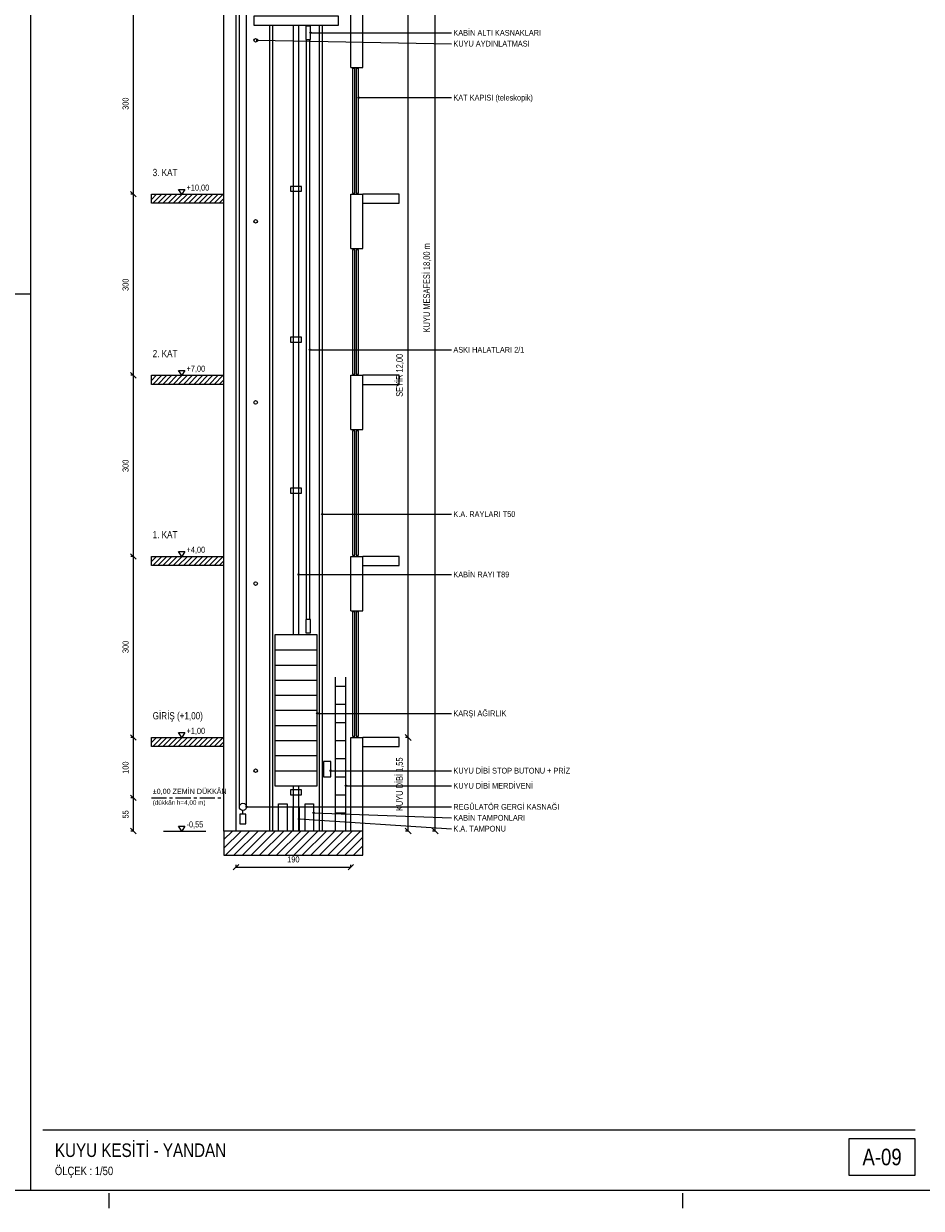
# Model space of a CAD drawing. Header units: centimetres. Extents: x 0 to 15545, y -30 to 2970.
# Tile 17 of 31: x 10408 to 11895, y -30 to 1932. Entities that reach past the tile are written whole.
import ezdxf
from ezdxf.enums import TextEntityAlignment as Align

# ---------------------------------------------------------------- set-up
doc = ezdxf.new("R2010")
doc.units = ezdxf.units.CM
doc.linetypes.add('CENTER', pattern=[40, 25, -5, 5, -5])
for name, color, linetype in [('ASN-ANTET', 4, 'CONTINUOUS'), ('ASN-BASLIK', 5, 'CONTINUOUS'), ('ASN-CERCEVE', 7, 'CONTINUOUS'), ('ASN-DUVAR', 7, 'CONTINUOUS'), ('ASN-EKSEN', 8, 'CENTER'), ('ASN-ELEKTRIK', 3, 'CONTINUOUS'), ('ASN-HALAT', 6, 'CONTINUOUS'), ('ASN-KA', 30, 'CONTINUOUS'), ('ASN-KABIN', 5, 'CONTINUOUS'), ('ASN-KAPI', 3, 'CONTINUOUS'), ('ASN-KOT', 2, 'CONTINUOUS'), ('ASN-MOTOR', 6, 'CONTINUOUS'), ('ASN-OLCU', 3, 'CONTINUOUS'), ('ASN-RAY', 1, 'CONTINUOUS'), ('ASN-TARAMA', 8, 'CONTINUOUS'), ('ASN-YAZI', 4, 'CONTINUOUS'), ('ASN-YUK', 1, 'CONTINUOUS')]:
    doc.layers.add(name, color=color, linetype=linetype)
doc.styles.get("Standard").update_dxf_attribs({"font": 'arial.ttf', "width": 0.8})

msp = doc.modelspace()

# ---------------------------------------------------------------- linework, layer by layer
at = {"layer": 'ASN-ANTET'}
msp.add_line((10440, 100), (11885, 100), dxfattribs=at)
msp.add_lwpolyline([(11775, 25), (11885, 25), (11885, 85), (11775, 85)], close=True, dxfattribs=at)
at = {"layer": 'ASN-CERCEVE'}
for p, q in [((10420, 0), (10420, 2970)), ((7450, 1485), (10420, 1485))]:
    msp.add_line(p, q, dxfattribs=at)
for points in [[(0, 0), (15545, 0), (15545, 2970), (0, 2970)], [(100, 0), (15520, 0), (15520, 2970), (100, 2970)]]:
    msp.add_lwpolyline(points, close=True, dxfattribs=at)
at = {"layer": 'ASN-DUVAR'}
for p, q in [((10740, 595), (10740, 2395)), ((10760, 595), (10760, 2395)), ((10950, 1860), (10950, 1950)), ((10970, 1860), (10970, 1950)), ((10950, 1860), (10970, 1860)), ((10950, 1560), (10950, 1650)), ((10950, 1650), (10970, 1650)), ((10970, 1560), (10970, 1650)), ((10950, 1560), (10970, 1560)), ((10950, 1260), (10950, 1350)), ((10950, 1350), (10970, 1350)), ((10970, 1260), (10970, 1350)), ((10950, 1260), (10970, 1260)), ((10950, 960), (10950, 1050)), ((10950, 1050), (10970, 1050)), ((10970, 960), (10970, 1050)), ((10950, 960), (10970, 960)), ((10950, 595), (10950, 750)), ((10950, 750), (10970, 750)), ((10970, 595), (10970, 750))]:
    msp.add_line(p, q, dxfattribs=at)
for points in [[(10740, 1635), (10620, 1635), (10620, 1650), (10740, 1650)], [(10970, 1635), (11030, 1635), (11030, 1650), (10970, 1650)], [(10740, 1335), (10620, 1335), (10620, 1350), (10740, 1350)], [(10970, 1335), (11030, 1335), (11030, 1350), (10970, 1350)], [(10740, 1035), (10620, 1035), (10620, 1050), (10740, 1050)], [(10970, 1035), (11030, 1035), (11030, 1050), (10970, 1050)], [(10740, 735), (10620, 735), (10620, 750), (10740, 750)], [(10970, 735), (11030, 735), (11030, 750), (10970, 750)]]:
    msp.add_lwpolyline(points, dxfattribs=at)
msp.add_lwpolyline([(10740, 555), (10970, 555), (10970, 595), (10740, 595)], close=True, dxfattribs=at)
at = {"layer": 'ASN-EKSEN'}
for p, q in [((10620, 650), (10735, 650)), ((10550, -30), (10550, -5)), ((11500, -30), (11500, -5))]:
    msp.add_line(p, q, dxfattribs=at)
at = {"layer": 'ASN-ELEKTRIK'}
msp.add_lwpolyline([(10905, 685), (10917, 685), (10917, 710), (10905, 710)], close=True, dxfattribs=at)
at = {"layer": 'ASN-HALAT'}
for p, q in [((10765.5, 635), (10765.5, 2340)), ((10777.5, 635), (10777.5, 2340)), ((10876.5, 945.6), (10876.5, 1906.4)), ((10882.5, 945.6), (10882.5, 1906.4))]:
    msp.add_line(p, q, dxfattribs=at)
at = {"layer": 'ASN-KA'}
for p, q in [((10824.5, 895), (10894.5, 895)), ((10824.5, 870), (10894.5, 870)), ((10824.5, 845), (10894.5, 845)), ((10824.5, 820), (10894.5, 820)), ((10824.5, 795), (10894.5, 795)), ((10824.5, 770), (10894.5, 770)), ((10824.5, 745), (10894.5, 745)), ((10824.5, 720), (10894.5, 720)), ((10824.5, 695), (10894.5, 695))]:
    msp.add_line(p, q, dxfattribs=at)
msp.add_lwpolyline([(10824.5, 670), (10894.5, 670), (10894.5, 920), (10824.5, 920)], close=True, dxfattribs=at)
at = {"layer": 'ASN-KABIN'}
msp.add_lwpolyline([(10789.5, 1930), (10929.5, 1930), (10929.5, 1945), (10789.5, 1945)], close=True, dxfattribs=at)
at = {"layer": 'ASN-KAPI'}
for p, q in [((10925, 595), (10925, 850)), ((10942, 595), (10942, 850)), ((10925, 835), (10942, 835)), ((10925, 805), (10942, 805)), ((10925, 775), (10942, 775)), ((10925, 745), (10942, 745)), ((10925, 715), (10942, 715)), ((10925, 685), (10942, 685)), ((10925, 655), (10942, 655)), ((10925, 625), (10942, 625))]:
    msp.add_line(p, q, dxfattribs=at)
for points in [[(10953, 1652), (10957, 1652), (10957, 1858), (10953, 1858)], [(10959, 1652), (10963, 1652), (10963, 1858), (10959, 1858)], [(10953, 1352), (10957, 1352), (10957, 1558), (10953, 1558)], [(10959, 1352), (10963, 1352), (10963, 1558), (10959, 1558)], [(10953, 1052), (10957, 1052), (10957, 1258), (10953, 1258)], [(10959, 1052), (10963, 1052), (10963, 1258), (10959, 1258)], [(10953, 752), (10957, 752), (10957, 958), (10953, 958)], [(10959, 752), (10963, 752), (10963, 958), (10959, 958)]]:
    msp.add_lwpolyline(points, close=True, dxfattribs=at)
at = {"layer": 'ASN-KOT'}
for p, q in [((10640, 1650), (10710, 1650)), ((10640, 1350), (10710, 1350)), ((10640, 1050), (10710, 1050)), ((10640, 750), (10710, 750)), ((10640, 595), (10710, 595))]:
    msp.add_line(p, q, dxfattribs=at)
for points in [[(10670, 1650), (10665, 1658), (10675, 1658)], [(10670, 1350), (10665, 1358), (10675, 1358)], [(10670, 1050), (10665, 1058), (10675, 1058)], [(10670, 750), (10665, 758), (10675, 758)], [(10670, 595), (10665, 603), (10675, 603)]]:
    msp.add_lwpolyline(points, close=True, dxfattribs=at)
at = {"layer": 'ASN-MOTOR'}
msp.add_line((10771.5, 623), (10771.5, 629), dxfattribs=at)
for points in [[(10875.5, 1906.4), (10883.5, 1906.4), (10883.5, 1928.4), (10875.5, 1928.4)], [(10875.5, 923.6), (10883.5, 923.6), (10883.5, 945.6), (10875.5, 945.6)], [(10766.5, 607), (10776.5, 607), (10776.5, 623), (10766.5, 623)]]:
    msp.add_lwpolyline(points, close=True, dxfattribs=at)
for centre, radius in [((10792.5, 1905), 3), ((10792.5, 1605), 3), ((10792.5, 1305), 3), ((10792.5, 1005), 3), ((10792.5, 695), 3), ((10771.5, 635), 6)]:
    msp.add_circle(centre, radius, dxfattribs=at)
at = {"layer": 'ASN-OLCU'}
for p, q in [((11090, 595), (11090, 2395)), ((10590, 1650), (10590, 1950)), ((11045, 750), (11045, 1950)), ((10594.5, 1645.5), (10585.5, 1654.5)), ((10594.5, 1645.5), (10585.5, 1654.5)), ((10590, 1650), (10586, 1650)), ((10590, 1650), (10586, 1650)), ((10590, 1350), (10590, 1650)), ((10594.5, 1345.5), (10585.5, 1354.5)), ((10594.5, 1345.5), (10585.5, 1354.5)), ((10590, 1350), (10586, 1350)), ((10590, 1350), (10586, 1350)), ((10590, 1050), (10590, 1350)), ((10594.5, 1045.5), (10585.5, 1054.5)), ((10594.5, 1045.5), (10585.5, 1054.5)), ((10590, 1050), (10586, 1050)), ((10590, 1050), (10586, 1050)), ((10590, 750), (10590, 1050)), ((10594.5, 745.5), (10585.5, 754.5)), ((10594.5, 745.5), (10585.5, 754.5)), ((10590, 750), (10586, 750)), ((10590, 750), (10586, 750)), ((10590, 650), (10590, 750)), ((11050, 745.1), (11040, 755)), ((11050, 745.1), (11040, 755)), ((11045, 750), (11040.6, 750)), ((11045, 750), (11040.6, 750)), ((11045, 595), (11045, 750)), ((10594.5, 645.5), (10585.5, 654.5)), ((10594.5, 645.5), (10585.5, 654.5)), ((10590, 650), (10586, 650)), ((10590, 650), (10586, 650)), ((10590, 595), (10590, 650)), ((10594.5, 590.5), (10585.5, 599.5)), ((10590, 595), (10586, 595)), ((11050, 590.1), (11040, 600)), ((11045, 595), (11040.6, 595)), ((11095, 590.1), (11085, 600)), ((11090, 595), (11085.6, 595)), ((10755.5, 530.5), (10764.5, 539.5)), ((10760, 535), (10760, 539)), ((10760, 535), (10950, 535)), ((10945.5, 530.5), (10954.5, 539.5)), ((10950, 535), (10950, 539))]:
    msp.add_line(p, q, dxfattribs=at)
at = {"layer": 'ASN-RAY'}
for p, q in [((10816, 595), (10816, 1930)), ((10821, 595), (10821, 1930)), ((10855, 920), (10855, 1930)), ((10864, 920), (10864, 1930)), ((10898, 595), (10898, 1930)), ((10903, 595), (10903, 1930)), ((10855, 595), (10855, 670)), ((10864, 595), (10864, 670))]:
    msp.add_line(p, q, dxfattribs=at)
for points in [[(10850.5, 1655), (10868.5, 1655), (10868.5, 1663), (10850.5, 1663)], [(10850.5, 1405), (10868.5, 1405), (10868.5, 1413), (10850.5, 1413)], [(10850.5, 1155), (10868.5, 1155), (10868.5, 1163), (10850.5, 1163)], [(10850.5, 655), (10868.5, 655), (10868.5, 663), (10850.5, 663)]]:
    msp.add_lwpolyline(points, close=True, dxfattribs=at)
at = {"layer": 'ASN-TARAMA'}
for p, q in [((10620, 1641.5), (10628.5, 1650)), ((10622, 1635), (10637, 1650)), ((10630.5, 1635), (10645.5, 1650)), ((10638.9, 1635), (10653.9, 1650)), ((10647.4, 1635), (10662.4, 1650)), ((10655.9, 1635), (10670.9, 1650)), ((10664.4, 1635), (10679.4, 1650)), ((10672.9, 1635), (10687.9, 1650)), ((10681.4, 1635), (10696.4, 1650)), ((10689.9, 1635), (10704.9, 1650)), ((10698.3, 1635), (10713.3, 1650)), ((10706.8, 1635), (10721.8, 1650)), ((10715.3, 1635), (10730.3, 1650)), ((10723.8, 1635), (10738.8, 1650)), ((10732.3, 1635), (10740, 1642.7)), ((10620, 1341.5), (10628.5, 1350)), ((10622, 1335), (10637, 1350)), ((10630.5, 1335), (10645.5, 1350)), ((10638.9, 1335), (10653.9, 1350)), ((10647.4, 1335), (10662.4, 1350)), ((10655.9, 1335), (10670.9, 1350)), ((10664.4, 1335), (10679.4, 1350)), ((10672.9, 1335), (10687.9, 1350)), ((10681.4, 1335), (10696.4, 1350)), ((10689.9, 1335), (10704.9, 1350)), ((10698.3, 1335), (10713.3, 1350)), ((10706.8, 1335), (10721.8, 1350)), ((10715.3, 1335), (10730.3, 1350)), ((10723.8, 1335), (10738.8, 1350)), ((10732.3, 1335), (10740, 1342.7)), ((10620, 1041.5), (10628.5, 1050)), ((10622, 1035), (10637, 1050)), ((10630.5, 1035), (10645.5, 1050)), ((10638.9, 1035), (10653.9, 1050)), ((10647.4, 1035), (10662.4, 1050)), ((10655.9, 1035), (10670.9, 1050)), ((10664.4, 1035), (10679.4, 1050)), ((10672.9, 1035), (10687.9, 1050)), ((10681.4, 1035), (10696.4, 1050)), ((10689.9, 1035), (10704.9, 1050)), ((10698.3, 1035), (10713.3, 1050)), ((10706.8, 1035), (10721.8, 1050)), ((10715.3, 1035), (10730.3, 1050)), ((10723.8, 1035), (10738.8, 1050)), ((10732.3, 1035), (10740, 1042.7)), ((10620, 741.5), (10628.5, 750)), ((10622, 735), (10637, 750)), ((10630.5, 735), (10645.5, 750)), ((10638.9, 735), (10653.9, 750)), ((10647.4, 735), (10662.4, 750)), ((10655.9, 735), (10670.9, 750)), ((10664.4, 735), (10679.4, 750)), ((10672.9, 735), (10687.9, 750)), ((10681.4, 735), (10696.4, 750)), ((10689.9, 735), (10704.9, 750)), ((10698.3, 735), (10713.3, 750)), ((10706.8, 735), (10721.8, 750)), ((10715.3, 735), (10730.3, 750)), ((10723.8, 735), (10738.8, 750)), ((10732.3, 735), (10740, 742.7)), ((10740, 580.9), (10754.1, 595)), ((10740, 566.7), (10768.3, 595)), ((10742.4, 555), (10782.4, 595)), ((10756.6, 555), (10796.6, 595)), ((10770.7, 555), (10810.7, 595)), ((10784.9, 555), (10824.9, 595)), ((10799, 555), (10839, 595)), ((10813.1, 555), (10853.1, 595)), ((10827.3, 555), (10867.3, 595)), ((10841.4, 555), (10881.4, 595)), ((10855.6, 555), (10895.6, 595)), ((10869.7, 555), (10909.7, 595)), ((10883.8, 555), (10923.8, 595)), ((10898, 555), (10938, 595)), ((10912.1, 555), (10952.1, 595)), ((10926.3, 555), (10966.3, 595)), ((10940.4, 555), (10970, 584.6)), ((10954.6, 555), (10970, 570.4)), ((10968.7, 555), (10970, 556.3))]:
    msp.add_line(p, q, dxfattribs=at)
at = {"layer": 'ASN-YAZI'}
for p, q in [((10795.5, 1905), (11117, 1899.4)), ((10883.5, 1917.4), (11117, 1917.4)), ((10963, 1810), (11117, 1810)), ((10882.5, 1392.3), (11117, 1392.3)), ((10903, 1120), (11117, 1120)), ((10864, 1020), (11117, 1020)), ((10894.5, 790), (11117, 790)), ((10917, 695), (11117, 695)), ((10942, 670), (11117, 670)), ((10777.5, 635), (11117, 635)), ((10864.5, 615), (11117, 598.9)), ((10888.5, 625), (11117, 617))]:
    msp.add_line(p, q, dxfattribs=at)
for centre in [(10795.5, 1905), (10883.5, 1917.4), (10963, 1810), (10882.5, 1392.3), (10903, 1120), (10864, 1020), (10894.5, 790), (10917, 695), (10942, 670), (10777.5, 635), (10864.5, 615), (10888.5, 625)]:
    msp.add_circle(centre, 1.2, dxfattribs=at)
at = {"layer": 'ASN-YUK'}
for points in [[(10830.5, 595), (10830.5, 640), (10844.5, 640), (10844.5, 595)], [(10854.5, 595), (10854.5, 635), (10864.5, 635), (10864.5, 595)], [(10874.5, 595), (10874.5, 640), (10888.5, 640), (10888.5, 595)]]:
    msp.add_lwpolyline(points, dxfattribs=at)

# ---------------------------------------------------------------- texts
at = {"layer": 'ASN-ANTET', "width": 0.8}
msp.add_text('A-09', height=27.5, dxfattribs=at).set_placement((11830, 55), align=Align.MIDDLE_CENTER)
msp.add_text('ÖLÇEK : 1/50', height=14, dxfattribs=at).set_placement((10460, 25))
at = {"layer": 'ASN-BASLIK', "width": 0.8}
for s, height, p in [('3. KAT', 12, (10622, 1680)), ('2. KAT', 12, (10622, 1380)), ('1. KAT', 12, (10622, 1080)), ('GİRİŞ (+1,00)', 12, (10622, 780)), ('KUYU KESİTİ - YANDAN', 22.5, (10460, 55))]:
    msp.add_text(s, height=height, dxfattribs=at).set_placement(p)
at = {"layer": 'ASN-KOT', "width": 0.8}
for s, height, p in [('+10,00', 10, (10678, 1653)), ('+7,00', 10, (10678, 1353)), ('+4,00', 10, (10678, 1053)), ('+1,00', 10, (10678, 753)), ('%%p0,00 ZEMİN DÜKKÂN', 8.5, (10622, 654)), ('-0,55', 10, (10678, 598))]:
    msp.add_text(s, height=height, dxfattribs=at).set_placement(p, align=Align.BOTTOM_LEFT)
msp.add_text('(dükkân h=4,00 m)', height=7.5, dxfattribs=at).set_placement((10622, 646), align=Align.TOP_LEFT)
at = {"layer": 'ASN-OLCU', "width": 0.8}
for s, height, p in [('300', 10, (10585, 1800)), ('KUYU MESAFESİ 18,00 m', 11, (11084.5, 1495)), ('300', 10, (10585, 1500)), ('SEYİR 12,00', 11, (11039.5, 1350)), ('300', 10, (10585, 1200)), ('300', 10, (10585, 900)), ('100', 10, (10585, 700)), ('KUYU DİBİ 1,55', 11, (11039.5, 672.5)), ('55', 10, (10585, 622.5))]:
    msp.add_text(s, height=height, rotation=90, dxfattribs=at).set_placement(p, align=Align.BOTTOM_CENTER)
msp.add_text('190', height=10, dxfattribs=at).set_placement((10855, 540), align=Align.BOTTOM_CENTER)
at = {"layer": 'ASN-YAZI', "width": 0.8}
for s, p in [('KABİN ALTI KASNAKLARI', (11120, 1917.4)), ('KUYU AYDINLATMASI', (11120, 1899.4)), ('KAT KAPISI (teleskopik)', (11120, 1810)), ('ASKI HALATLARI 2/1', (11120, 1392.3)), ('K.A. RAYLARI T50', (11120, 1120)), ('KABİN RAYI T89', (11120, 1020)), ('KARŞI AĞIRLIK', (11120, 790)), ('KUYU DİBİ STOP BUTONU + PRİZ', (11120, 695)), ('KUYU DİBİ MERDİVENİ', (11120, 670)), ('REGÜLATÖR GERGİ KASNAĞI', (11120, 635)), ('KABİN TAMPONLARI', (11120, 617)), ('K.A. TAMPONU', (11120, 598.9))]:
    msp.add_text(s, height=9.5, dxfattribs=at).set_placement(p, align=Align.MIDDLE_LEFT)

doc.saveas('drawing.dxf')
